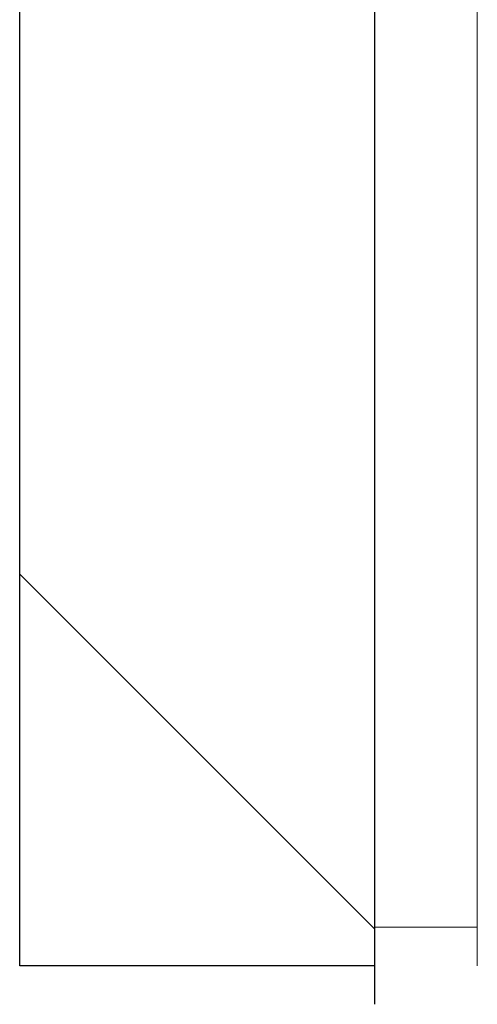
# Model space of a CAD drawing. Header units: millimetres. Extents: x -13131571 to -13125242, y -52286 to -49344.
# Tile 16 of 34: x -13126550 to -13126505, y -52086 to -51990. Entities that reach past the tile are written whole.
import ezdxf

# ---------------------------------------------------------------- set-up
doc = ezdxf.new("R2010")
doc.units = ezdxf.units.MM
doc.header["$MEASUREMENT"] = 0
doc.layers.add('FACADE latérale Meuble 8_6_0', color=7, linetype='Continuous')

msp = doc.modelspace()

# ---------------------------------------------------------------- linework, layer by layer
at = {"layer": 'FACADE latérale Meuble 8_6_0', "color": 7, "linetype": 'Continuous', "lineweight": 30}
for p, q in [((-13126550.062, -52082.321), (-13126550.062, -51752.527)), ((-13126515.518, -51752.527), (-13126515.518, -52082.321)), ((-13126515.518, -52082.321), (-13126550.062, -52082.321)), ((-13126515.518, -52082.321), (-13126515.518, -52086.079))]:
    msp.add_line(p, q, dxfattribs=at)
at = {"layer": 'FACADE latérale Meuble 8_6_0', "color": 250, "linetype": 'Continuous', "lineweight": 0, "true_color": 0x191919}
for p, q in [((-13126505.498, -51752.527), (-13126505.498, -52078.564)), ((-13126505.498, -52078.564), (-13126515.518, -52078.564)), ((-13126505.498, -52078.564), (-13126505.498, -52082.322))]:
    msp.add_line(p, q, dxfattribs=at)
at = {"layer": 'FACADE latérale Meuble 8_6_0', "color": 1, "linetype": 'Continuous', "lineweight": 5}
msp.add_line((-13126515.518, -52078.721), (-13126550.062, -52044.177), dxfattribs=at)

doc.saveas('drawing.dxf')
